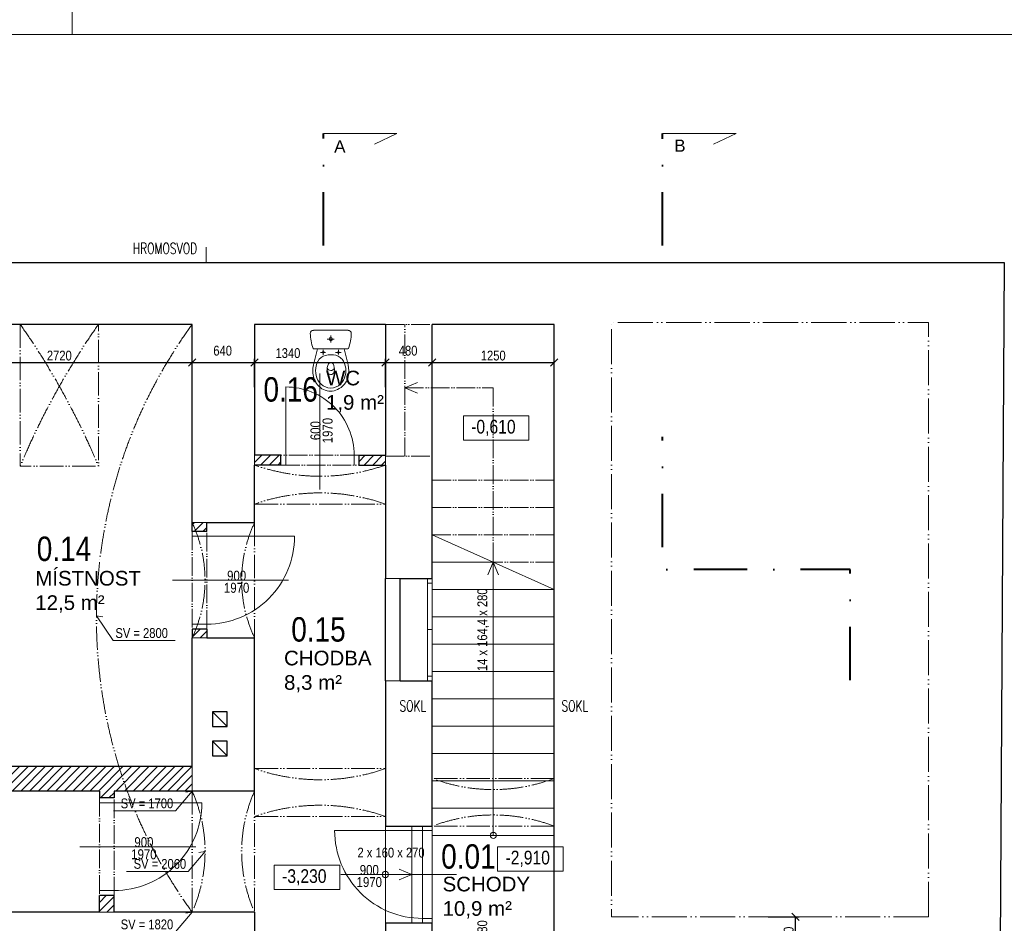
# Model space of a CAD drawing. Header units: millimetres. Extents: x -300958 to -108039, y 30118 to 292543.
# Tile 77 of 256: x -258269 to -248182, y 125850 to 135107. Entities that reach past the tile are written whole.
import ezdxf
from ezdxf.enums import TextEntityAlignment as Align

# ---------------------------------------------------------------- set-up
doc = ezdxf.new("R2010")
doc.units = ezdxf.units.MM
doc.header["$MEASUREMENT"] = 0
for name, pattern in [('ACAD_ISO05W100', [33, 24, -3, 0, -3, 0, -3]), ('DGN Style 2', [879.857395, 527.914437, -351.942958]), ('DGN Style 4', [1094.119168, 546.717885, -273.358943, 0.683397, -273.358943])]:
    doc.linetypes.add(name, pattern=pattern)
doc.layers.get('0').update_dxf_attribs({"lineweight": 13})
doc.layers.get('Defpoints').update_dxf_attribs({"color": 3, "lineweight": 13})
for name, color, linetype, lineweight in [('BOURÁNÍ', 40, 'Continuous', 13), ('dims', 7, 'Continuous', 9), ('dvere', 7, 'Continuous', 9), ('popis', 7, 'Continuous', 9), ('RAMECEK', 7, 'Continuous', 0), ('rez', 7, 'Continuous', 13), ('schody', 7, 'Continuous', 13), ('tenka', 7, 'Continuous', 13), ('texts', 3, 'Continuous', 30), ('výškové kóty', 7, 'Continuous', 13), ('walls', 7, 'Continuous', 13), ('zařizovací předměty', 7, 'Continuous', 9)]:
    doc.layers.add(name, color=color, linetype=linetype, lineweight=lineweight)
doc.styles.add('GENERATED_STYLE_8', font='arial.ttf')
doc.styles.get("Standard").update_dxf_attribs({"font": 'txt.shx'})
doc.styles.add('STYLE-0', font='ARIALN.TTF')
doc.styles.add('Style-Arial', font='arial.ttf')
doc.dimstyles.new('arch', dxfattribs={"dimscale": 50, "dimtxt": 2.5, "dimasz": 2.5, "dimexe": 1.25, "dimexo": 0.9, "dimtad": 1, "dimdec": 0, "dimtxsty": 'STYLE-0', "dimblk": 'ARCHTICK', "dimcen": 2.5, "dimadec": 0, "dimazin": 0, "dimtfac": 1, "dimtdec": 0, "dimtmove": 2, "dimatfit": 3, "dimldrblk": 'ARCHTICK', "dimfxl": 0, "dimarcsym": 0})

# ---------------------------------------------------------------- blocks, each defined once
blk = doc.blocks.new('*U49')
at = {"layer": 'RAMECEK', "linetype": 'Continuous', "lineweight": 0}
blk.add_line((-5250, -11138), (-5250, -10838), dxfattribs=at)
at = {"layer": 'RAMECEK', "linetype": 'Continuous', "lineweight": 0, "flags": 128}
blk.add_lwpolyline([(-15750, -11138), (15750, -11138), (15750, 11137), (-15750, 11137)], close=True, dxfattribs=at)
blk = doc.blocks.new('wc_kombi')
at = {"color": 0, "linetype": 'ByBlock', "lineweight": -2}
for p, q in [((0.178, 0), (-0.178, 0)), ((-0.035, -0.09), (0.038, -0.09)), ((0, -0.124), (0, -0.052)), ((-0.136, -0.191), (-0.177, -0.353)), ((-0.171, -0.191), (0.171, -0.191)), ((0.136, -0.191), (-0.136, -0.191)), ((-0.078, -0.201), (-0.078, -0.248)), ((0.077, -0.2), (0.077, -0.25)), ((0.177, -0.353), (0.136, -0.191)), ((-0.108, -0.226), (-0.048, -0.226)), ((0.001, -0.251), (-0.002, -0.251)), ((0.053, -0.226), (0.106, -0.226)), ((-0.037, -0.425), (-0.037, -0.421))]:
    blk.add_line(p, q, dxfattribs=at)
for centre, radius in [((0, -0.09), 0.0171), ((-0.078, -0.226), 0.00927), ((0.077, -0.225), 0.0089)]:
    blk.add_circle(centre, radius, dxfattribs=at)
for centre, radius, start, end in [((-0.18, -0.03), 0.03, 84.9385, 181.5621), ((0.18, -0.03), 0.03, 358.4383, 95.0618), ((0.261, -0.018), 0.472, 181.5608, 200.6512), ((-0.262, -0.018), 0.472, 339.3489, 358.4387), ((-0.171, -0.181), 0.01, 200.6489, 270.0028), ((0.171, -0.181), 0.01, 270, 339.3483), ((-0.01, -0.391), 0.143, 128.0842, 148.8348), ((-0.011, -0.398), 0.148, 86.5055, 126.0101), ((0.006, -0.447), 0.196, 76.3604, 91.3715), ((0.022, -0.38), 0.127, 29.404, 76.1254), ((0.082, -0.417), 0.267, 166.1457, 193.5616), ((0.046, -0.41), 0.201, 152.4237, 180.8026), ((0.1, -0.402), 0.138, 154.478, 188.0608), ((-0.001, -0.37), 0.0413, 206.767, 336.409), ((0, -0.36), 0.0297, 36.344, 144.2662), ((-0.096, -0.404), 0.134, 353.2317, 27.4086), ((-0.037, -0.408), 0.192, 358.536, 28.2377), ((-0.065, -0.414), 0.25, 342.2461, 14.1632), ((0.013, -0.427), 0.197, 195.246, 245.7395), ((0.066, -0.412), 0.221, 180.3296, 206.1001), ((0, -0.415), 0.0378, 194.8362, 353.2743), ((-0.019, -0.428), 0.202, 297.1495, 341.935), ((-0.035, -0.419), 0.19, 331.7361, 1.8342), ((0.005, -0.437), 0.155, 207.7501, 247.4669), ((0, -0.481), 0.113, 240.9792, 299.0208), ((-0.007, -0.435), 0.158, 292.8858, 331.8972), ((0.002, -0.464), 0.159, 243.6726, 296.3274)]:
    blk.add_arc(centre, radius, start, end, dxfattribs=at)
blk = doc.blocks.new('_ArchTick')
at = {"color": 0, "linetype": 'ByBlock', "flags": 128}
blk.add_lwpolyline([(-0.5, -0.5), (0.5, 0.5)], dxfattribs=at)
blk = doc.blocks.new('*D315')
at = {"layer": 'Defpoints', "color": 0, "linetype": 'Continuous'}
for p in [(-250677, 125915), (-250321, 125915), (-250628, 125525)]:
    blk.add_point(p, dxfattribs=at)
at = {"layer": 'dims', "color": 0, "linetype": 'Continuous', "lineweight": -2}
for p, q in [((-250602, 125915), (-250283, 125915)), ((-250321, 125525), (-250321, 125915)), ((-250553, 125525), (-250283, 125525))]:
    blk.add_line(p, q, dxfattribs=at)
at = {"layer": 'dims', "color": 0, "linetype": 'Continuous', "lineweight": -2, "xscale": 75, "yscale": 75, "zscale": 75}
for p, rotation in [((-250321, 125915), 90), ((-250321, 125525), 270)]:
    blk.add_blockref('_ArchTick', p, dxfattribs=dict(at, rotation=rotation))
at = {"layer": 'dims', "color": 0, "linetype": 'Continuous', "insert": (-250391, 125720), "char_height": 100, "attachment_point": 5, "rotation": 90, "style": 'STYLE-0'}
blk.add_mtext('390', dxfattribs=at)
blk = doc.blocks.new('*D321')
at = {"layer": 'Defpoints', "color": 0, "linetype": 'Continuous'}
for p in [(-256503, 131596), (-259223, 131268), (-256503, 131268)]:
    blk.add_point(p, dxfattribs=at)
at = {"layer": 'dims', "color": 0, "linetype": 'Continuous', "lineweight": -2}
for p, q in [((-259223, 131343), (-259223, 131634)), ((-256503, 131343), (-256503, 131634)), ((-259223, 131596), (-256503, 131596))]:
    blk.add_line(p, q, dxfattribs=at)
at = {"layer": 'dims', "color": 0, "linetype": 'Continuous', "lineweight": -2, "xscale": 75, "yscale": 75, "zscale": 75, "rotation": 180}
blk.add_blockref('_ArchTick', (-259223, 131596), dxfattribs=at)
at = {"layer": 'dims', "color": 0, "linetype": 'Continuous', "lineweight": -2, "xscale": 75, "yscale": 75, "zscale": 75}
blk.add_blockref('_ArchTick', (-256503, 131596), dxfattribs=at)
at = {"layer": 'dims', "color": 0, "linetype": 'Continuous', "insert": (-257863, 131666), "char_height": 100, "attachment_point": 5, "style": 'STYLE-0'}
blk.add_mtext('2720', dxfattribs=at)
blk = doc.blocks.new('*D322')
at = {"layer": 'Defpoints', "color": 0, "linetype": 'Continuous'}
for p in [(-255863, 131596), (-256503, 131268), (-255863, 131268)]:
    blk.add_point(p, dxfattribs=at)
at = {"layer": 'dims', "color": 0, "linetype": 'Continuous', "lineweight": -2}
for p, q in [((-256503, 131343), (-256503, 131634)), ((-255863, 131343), (-255863, 131634)), ((-256503, 131596), (-255863, 131596))]:
    blk.add_line(p, q, dxfattribs=at)
at = {"layer": 'dims', "color": 0, "linetype": 'Continuous', "lineweight": -2, "xscale": 75, "yscale": 75, "zscale": 75, "rotation": 180}
blk.add_blockref('_ArchTick', (-256503, 131596), dxfattribs=at)
at = {"layer": 'dims', "color": 0, "linetype": 'Continuous', "lineweight": -2, "xscale": 75, "yscale": 75, "zscale": 75}
blk.add_blockref('_ArchTick', (-255863, 131596), dxfattribs=at)
at = {"layer": 'dims', "color": 0, "linetype": 'Continuous', "insert": (-256190, 131716), "char_height": 100, "attachment_point": 5, "style": 'STYLE-0'}
blk.add_mtext('640', dxfattribs=at)
blk = doc.blocks.new('*D323')
at = {"layer": 'Defpoints', "color": 0, "linetype": 'Continuous'}
for p in [(-254523, 131596), (-255863, 131268), (-254523, 131268)]:
    blk.add_point(p, dxfattribs=at)
at = {"layer": 'dims', "color": 0, "linetype": 'Continuous', "lineweight": -2}
for p, q in [((-255863, 131343), (-255863, 131634)), ((-254523, 131343), (-254523, 131634)), ((-255863, 131596), (-254523, 131596))]:
    blk.add_line(p, q, dxfattribs=at)
at = {"layer": 'dims', "color": 0, "linetype": 'Continuous', "lineweight": -2, "xscale": 75, "yscale": 75, "zscale": 75, "rotation": 180}
blk.add_blockref('_ArchTick', (-255863, 131596), dxfattribs=at)
at = {"layer": 'dims', "color": 0, "linetype": 'Continuous', "lineweight": -2, "xscale": 75, "yscale": 75, "zscale": 75}
blk.add_blockref('_ArchTick', (-254523, 131596), dxfattribs=at)
at = {"layer": 'dims', "color": 0, "linetype": 'Continuous', "insert": (-255521, 131691), "char_height": 100, "attachment_point": 5, "style": 'STYLE-0'}
blk.add_mtext('1340', dxfattribs=at)
blk = doc.blocks.new('*D324')
at = {"layer": 'Defpoints', "color": 0, "linetype": 'Continuous'}
for p in [(-254043, 131596), (-254523, 131268), (-254043, 131268)]:
    blk.add_point(p, dxfattribs=at)
at = {"layer": 'dims', "color": 0, "linetype": 'Continuous', "lineweight": -2}
for p, q in [((-254523, 131343), (-254523, 131634)), ((-254043, 131343), (-254043, 131634)), ((-254523, 131596), (-254043, 131596))]:
    blk.add_line(p, q, dxfattribs=at)
at = {"layer": 'dims', "color": 0, "linetype": 'Continuous', "lineweight": -2, "xscale": 75, "yscale": 75, "zscale": 75, "rotation": 180}
blk.add_blockref('_ArchTick', (-254523, 131596), dxfattribs=at)
at = {"layer": 'dims', "color": 0, "linetype": 'Continuous', "lineweight": -2, "xscale": 75, "yscale": 75, "zscale": 75}
blk.add_blockref('_ArchTick', (-254043, 131596), dxfattribs=at)
at = {"layer": 'dims', "color": 0, "linetype": 'Continuous', "insert": (-254290, 131716), "char_height": 100, "attachment_point": 5, "style": 'STYLE-0'}
blk.add_mtext('480', dxfattribs=at)
blk = doc.blocks.new('*D325')
at = {"layer": 'Defpoints', "color": 0, "linetype": 'Continuous'}
for p in [(-252793, 131596), (-254043, 131268), (-252793, 131268)]:
    blk.add_point(p, dxfattribs=at)
at = {"layer": 'dims', "color": 0, "linetype": 'Continuous', "lineweight": -2}
for p, q in [((-254043, 131343), (-254043, 131634)), ((-252793, 131343), (-252793, 131634)), ((-254043, 131596), (-252793, 131596))]:
    blk.add_line(p, q, dxfattribs=at)
at = {"layer": 'dims', "color": 0, "linetype": 'Continuous', "lineweight": -2, "xscale": 75, "yscale": 75, "zscale": 75, "rotation": 180}
blk.add_blockref('_ArchTick', (-254043, 131596), dxfattribs=at)
at = {"layer": 'dims', "color": 0, "linetype": 'Continuous', "lineweight": -2, "xscale": 75, "yscale": 75, "zscale": 75}
blk.add_blockref('_ArchTick', (-252793, 131596), dxfattribs=at)
at = {"layer": 'dims', "color": 0, "linetype": 'Continuous', "insert": (-253418, 131666), "char_height": 100, "attachment_point": 5, "style": 'STYLE-0'}
blk.add_mtext('1250', dxfattribs=at)
blk = doc.blocks.new('*U48')
at = {"layer": 'rez', "linetype": 'DGN Style 4', "lineweight": 40}
blk.add_line((-376, 574), (-376, -574), dxfattribs=at)
at = {"layer": 'rez', "linetype": 'Continuous', "lineweight": 0, "flags": 128}
blk.add_lwpolyline([(-376, -574), (376, -574), (146, -464)], dxfattribs=at)

msp = doc.modelspace()

# ---------------------------------------------------------------- hatches: boundary and pattern name
at = {"layer": 'BOURÁNÍ', "linetype": 'Continuous'}
h = msp.add_hatch(dxfattribs=at)
h.set_pattern_fill('ANSI31', color=256, scale=500, style=0)
h.paths.add_polyline_path([(-255592.6, 130545), (-255592.6, 130645), (-255862.6, 130645), (-255862.6, 130545)])
h.paths.add_polyline_path([(-254792.6, 130645), (-254792.6, 130545), (-254522.6, 130545), (-254522.6, 130645)])
h = msp.add_hatch(dxfattribs=at)
h.set_pattern_fill('ANSI31', color=256, scale=500, style=0)
h.paths.add_polyline_path([(-256352.6, 129865), (-256352.6, 129955), (-256502.6, 129955), (-256502.6, 129865)])
h.paths.add_polyline_path([(-256352.6, 128775), (-256352.6, 128865), (-256502.6, 128865), (-256502.6, 128775)])
h = msp.add_hatch(dxfattribs=at)
h.set_pattern_fill('ANSI31', color=256, scale=500, style=0)
h.paths.add_polyline_path([(-263203.2, 129055, -0.0067755), (-263203, 128905), (-259372.6, 128905), (-259372.6, 127205), (-257452.6, 127205), (-257452.6, 127135), (-257302.6, 127135), (-257302.6, 127205), (-257166.4, 127205, -0.0129142), (-257251.4, 127455), (-259222.6, 127455), (-259222.6, 129255), (-259372.6, 129255), (-259372.6, 129055)])
h.paths.add_polyline_path([(-263203, 128905, 0.0067755), (-263203.2, 129055), (-264092.6, 129055), (-264092.6, 128905)])
h.paths.add_polyline_path([(-256502.6, 127205), (-256502.6, 127455), (-257251.4, 127455, 0.0129142), (-257166.4, 127205)])
h.paths.add_polyline_path([(-257302.6, 126135), (-257452.6, 126135), (-257452.6, 125965), (-257302.6, 125965)])

# ---------------------------------------------------------------- linework, layer by layer
at = {"layer": 'BOURÁNÍ', "linetype": 'ACAD_ISO05W100', "ltscale": 8}
for p, q in [((-254792.6, 130645), (-255592.6, 130645)), ((-255592.6, 130545), (-254792.6, 130545)), ((-256502.6, 129865), (-256502.6, 128865)), ((-256352.6, 128865), (-256352.6, 129865)), ((-257452.6, 127135), (-257452.6, 126135)), ((-257302.6, 126135), (-257302.6, 127135)), ((-254252.6, 126350), (-254381.5, 126405.1)), ((-254252.6, 126350), (-254381.5, 126294.9))]:
    msp.add_line(p, q, dxfattribs=at)
at = {"layer": 'BOURÁNÍ', "linetype": 'Continuous', "lineweight": 30}
for p, q in [((-255592.6, 130545), (-255592.6, 130645)), ((-254792.6, 130545), (-254792.6, 130645)), ((-256502.6, 129865), (-256502.6, 129955)), ((-256352.6, 129865), (-256352.6, 129955)), ((-256352.6, 129865), (-256502.6, 129865)), ((-256352.6, 128865), (-256502.6, 128865)), ((-256502.6, 128865), (-256502.6, 128775)), ((-256352.6, 128865), (-256352.6, 128775)), ((-256502.6, 127455), (-259222.6, 127455)), ((-257452.6, 127205), (-259372.6, 127205)), ((-257452.6, 127205), (-257452.6, 127135)), ((-257302.6, 127205), (-257302.6, 127135)), ((-256502.6, 127205), (-257302.6, 127205)), ((-257302.6, 127135), (-257452.6, 127135)), ((-254142.6, 126845), (-254042.6, 126845)), ((-257302.6, 126135), (-257452.6, 126135)), ((-257452.6, 125965), (-257452.6, 126135)), ((-257302.6, 125965), (-257302.6, 126135)), ((-254142.6, 125855), (-254042.6, 125855))]:
    msp.add_line(p, q, dxfattribs=at)
at = {"layer": 'BOURÁNÍ', "linetype": 'Continuous'}
for p, q in [((-255542.6, 130545), (-255542.6, 130645)), ((-254842.6, 130645), (-254842.6, 130545)), ((-256352.6, 129815), (-256502.6, 129815)), ((-256352.6, 128915), (-256502.6, 128915)), ((-257302.6, 127085), (-257452.6, 127085)), ((-254522.6, 125855), (-254522.6, 126845)), ((-254252.6, 125855), (-254252.6, 126845)), ((-254142.6, 125855), (-254142.6, 126845)), ((-254142.6, 126800), (-254042.6, 126800)), ((-254042.6, 125855), (-254042.6, 126845)), ((-254522.6, 126350), (-254252.6, 126350)), ((-257302.6, 126185), (-257452.6, 126185)), ((-254142.6, 125900), (-254042.6, 125900))]:
    msp.add_line(p, q, dxfattribs=at)
at = {"layer": 'BOURÁNÍ', "linetype": 'Continuous', "flags": 128}
for points in [[(-255542.6, 130645), (-255542.6, 131345, -0.4142136), (-254842.6, 130645)], [(-256352.6, 129815), (-255452.6, 129815), (-256352.6, 129815), (-255452.6, 129815, -0.4142136), (-256352.6, 128915)], [(-257302.6, 127085), (-256402.6, 127085), (-257302.6, 127085), (-256402.6, 127085, -0.4142136), (-257302.6, 126185)], [(-254142.6, 126800), (-255042.6, 126800), (-254142.6, 126800), (-255042.6, 126800, 0.4142136), (-254142.6, 125900)]]:
    msp.add_lwpolyline(points, format="xyb", dxfattribs=at)
at = {"layer": 'BOURÁNÍ', "linetype": 'Continuous', "lineweight": 30, "flags": 128}
for points in [[(-255592.6, 130645), (-255862.6, 130645)], [(-254792.6, 130645), (-254522.6, 130645)], [(-255592.6, 130545), (-255862.6, 130545)], [(-254792.6, 130545), (-254522.6, 130545)]]:
    msp.add_lwpolyline(points, dxfattribs=at)
at = {"layer": 'BOURÁNÍ', "linetype": 'Continuous'}
msp.add_circle((-254522.6, 126350), 31.6, dxfattribs=at)
at = {"layer": 'dvere', "linetype": 'Continuous'}
for p, q in [((-255192.6, 130295), (-255192.6, 131482.3)), ((-256702.6, 129365), (-255515.3, 129365)), ((-257652.6, 126635), (-256465.3, 126635)), ((-253792.6, 126350), (-254979.9, 126350))]:
    msp.add_line(p, q, dxfattribs=at)
at = {"layer": 'popis', "flags": 128}
for points in [[(-256676.9, 128746.6), (-257311.2, 128746.6), (-257482.6, 129000), (-257418.8, 128989.4)], [(-257308.2, 127001.6), (-256673.9, 127001.6), (-256502.6, 127205), (-256566.3, 127194.4)], [(-257175.7, 126381.6), (-256541.4, 126381.6), (-256370.1, 126585), (-256433.8, 126574.4)], [(-257308.2, 125761.6), (-256673.9, 125761.6), (-256502.6, 125965), (-256566.3, 125954.4)]]:
    msp.add_lwpolyline(points, dxfattribs=at)
at = {"layer": 'rez', "linetype": 'DGN Style 4', "lineweight": 40, "flags": 128}
msp.add_lwpolyline([(-249761.7, 128341), (-249761.7, 129473.1), (-251682.6, 129473.1), (-251682.6, 130835.2)], dxfattribs=at)
at = {"layer": 'schody', "linetype": 'ACAD_ISO05W100', "lineweight": 0, "ltscale": 8}
for p, q in [((-254522.6, 131985), (-254042.6, 131985)), ((-254322.6, 130635), (-254322.6, 131985)), ((-254322.6, 131335), (-253417.6, 131335)), ((-253417.6, 131335), (-253417.6, 129550)), ((-254522.6, 130635), (-254042.6, 130635)), ((-252792.6, 130390), (-254042.6, 130390)), ((-252792.6, 130110), (-254042.6, 130110)), ((-254042.6, 129830), (-252792.6, 129830)), ((-252792.6, 129550), (-253419.6, 129550))]:
    msp.add_line(p, q, dxfattribs=at)
at = {"layer": 'schody', "linetype": 'Continuous', "lineweight": 0}
for p, q in [((-254322.6, 131335), (-254193.6, 131390.1)), ((-254322.6, 131335), (-254193.6, 131279.9)), ((-252792.6, 129270), (-254042.6, 129830)), ((-254042.6, 129550), (-253417.6, 129550)), ((-253417.6, 129550), (-253472.7, 129421)), ((-253417.6, 129550), (-253362.5, 129421)), ((-253417.6, 129550), (-253417.6, 126750)), ((-254042.6, 129270), (-252792.6, 129270)), ((-254042.6, 128990), (-252792.6, 128990)), ((-254042.6, 128710), (-252792.6, 128710)), ((-254042.6, 128430), (-252792.6, 128430)), ((-254042.6, 128150), (-252792.6, 128150)), ((-254042.6, 127870), (-252792.6, 127870)), ((-254042.6, 127590), (-252792.6, 127590)), ((-254042.6, 127310), (-252792.6, 127310)), ((-254042.6, 127030), (-252792.6, 127030)), ((-254042.6, 126750), (-252792.6, 126750))]:
    msp.add_line(p, q, dxfattribs=at)
msp.add_circle((-253417.6, 126750), 31.6, dxfattribs=at)
at = {"layer": 'tenka', "linetype": 'Continuous'}
for p, q in [((-256357.6, 132620), (-256357.6, 132778.6)), ((-255862.6, 130545), (-255862.6, 130645)), ((-254522.6, 130545), (-254522.6, 130645)), ((-256352.6, 129955), (-256502.6, 129955)), ((-256502.6, 127455), (-256502.6, 127205)), ((-257452.6, 125965), (-257302.6, 125965))]:
    msp.add_line(p, q, dxfattribs=at)
at = {"layer": 'tenka', "linetype": 'ACAD_ISO05W100', "ltscale": 10}
for p, q in [((-255862.6, 130145), (-254522.6, 130145)), ((-255862.6, 129955), (-255862.6, 128775)), ((-255862.6, 127435), (-254522.6, 127435)), ((-252792.6, 127335), (-254042.6, 127335)), ((-256502.6, 127205), (-256502.6, 125965)), ((-255862.6, 127205), (-255862.6, 125965)), ((-255862.6, 126945), (-254522.6, 126945)), ((-252792.6, 126845), (-254042.6, 126845))]:
    msp.add_line(p, q, dxfattribs=at)
at = {"layer": 'tenka', "linetype": 'DGN Style 2', "lineweight": 0}
for p, q in [((-254372.6, 129383.6), (-254522.6, 129383.6)), ((-254372.6, 128333.6), (-254522.6, 128333.6))]:
    msp.add_line(p, q, dxfattribs=at)
at = {"layer": 'tenka', "linetype": 'Continuous', "lineweight": 0}
for p, q in [((-254092.6, 128333.6), (-254092.6, 129383.6)), ((-254042.6, 129333.6), (-254092.6, 129333.6)), ((-254042.6, 128333.6), (-254042.6, 129383.6)), ((-254042.6, 128333.6), (-254042.6, 129383.6)), ((-254042.6, 128858.6), (-254092.6, 128858.6)), ((-256352.6, 128775), (-256502.6, 128775)), ((-254042.6, 128383.6), (-254092.6, 128383.6))]:
    msp.add_line(p, q, dxfattribs=at)
at = {"layer": 'tenka', "linetype": 'ACAD_ISO05W100', "ltscale": 10, "flags": 128}
msp.add_lwpolyline([(-258262.6, 131985), (-258262.6, 130535), (-257462.6, 130535), (-257462.6, 131985)], dxfattribs=at)
for points in [[(-257462.6, 131985, 0.0544168), (-258262.6, 130535)], [(-258262.6, 131985, -0.0544168), (-257462.6, 130535)], [(-256502.6, 131985, 0.3255814), (-256502.6, 125965)], [(-254522.6, 130545, -0.1711013), (-255862.6, 130545)], [(-254522.6, 130145, 0.1711013), (-255862.6, 130145)], [(-256502.6, 129955, -0.2244345), (-256502.6, 128775)], [(-255862.6, 129955, 0.2244345), (-255862.6, 128775)], [(-254522.6, 127435, -0.1711105), (-255862.6, 127435)], [(-252792.6, 127335, -0.1840561), (-254042.6, 127335)], [(-256502.6, 127205, -0.2137291), (-256502.6, 125965)], [(-255862.6, 127205, 0.2137291), (-255862.6, 125965)], [(-254522.6, 126945, 0.1711105), (-255862.6, 126945)], [(-252792.6, 126845, 0.1840561), (-254042.6, 126845)]]:
    msp.add_lwpolyline(points, format="xyb", dxfattribs=at)
at = {"layer": 'tenka', "linetype": 'Continuous', "flags": 128}
msp.add_lwpolyline([(-254042.6, 131985), (-252792.6, 131985)], dxfattribs=at)
at = {"layer": 'tenka', "linetype": 'ACAD_ISO05W100', "ltscale": 15, "flags": 128}
for points in [[(-248957.6, 125915), (-252207.6, 125915), (-252207.6, 132005)], [(-248957.6, 125915), (-248957.6, 132005), (-252207.6, 132005)]]:
    msp.add_lwpolyline(points, dxfattribs=at)
at = {"layer": 'výškové kóty', "linetype": 'Continuous', "lineweight": 0, "flags": 128}
for points in [[(-253724.1, 131048.6), (-253053.4, 131048.6), (-253053.4, 130799), (-253724.1, 130799)], [(-253372.6, 126634.3), (-252701.8, 126634.3), (-252701.8, 126384.8), (-253372.6, 126384.8)], [(-255661.1, 126444.6), (-254990.4, 126444.6), (-254990.4, 126195.1), (-255661.1, 126195.1)]]:
    msp.add_lwpolyline(points, close=True, dxfattribs=at)
at = {"layer": 'walls', "linetype": 'Continuous', "lineweight": 30}
for p, q in [((-264707.6, 132620), (-248182.6, 132620)), ((-248182.6, 132620), (-248282.6, 116190)), ((-256502.6, 131985), (-259222.6, 131985)), ((-256502.6, 129955), (-256502.6, 131985)), ((-254522.6, 131985), (-255862.6, 131985)), ((-254042.6, 129383.6), (-254042.6, 131985)), ((-252792.6, 131985), (-254042.6, 131985)), ((-252792.6, 125345), (-252792.6, 131985)), ((-255862.6, 129955), (-255862.6, 130545)), ((-256352.6, 129955), (-255862.6, 129955)), ((-254522.6, 128333.6), (-254522.6, 129383.6)), ((-254372.6, 129383.6), (-254042.6, 129383.6)), ((-254372.6, 128333.6), (-254372.6, 129383.6)), ((-256502.6, 127455), (-256502.6, 128775)), ((-256352.6, 128775), (-255862.6, 128775)), ((-255862.6, 127205), (-255862.6, 128775)), ((-254522.6, 128333.6), (-254522.6, 126845)), ((-254372.6, 128333.6), (-254042.6, 128333.6)), ((-254042.6, 126845), (-254042.6, 128333.6)), ((-256292.6, 128015), (-256142.6, 127865)), ((-256292.6, 127715), (-256142.6, 127565)), ((-255862.6, 127205), (-256502.6, 127205)), ((-254522.6, 126845), (-254142.6, 126845)), ((-257452.6, 125965), (-264092.6, 125965)), ((-255862.6, 125965), (-257302.6, 125965)), ((-255862.6, 125965), (-255862.6, 125695)), ((-254522.6, 125855), (-254522.6, 125695)), ((-254522.6, 125855), (-254142.6, 125855)), ((-254042.6, 124945), (-254042.6, 125855))]:
    msp.add_line(p, q, dxfattribs=at)
at = {"layer": 'walls', "linetype": 'Continuous', "lineweight": 30, "flags": 128}
for points in [[(-255862.6, 131985), (-255862.6, 130645)], [(-254522.6, 131985), (-254522.6, 130645)], [(-254522.6, 130545), (-254522.6, 129383.6)]]:
    msp.add_lwpolyline(points, dxfattribs=at)
for points in [[(-256142.6, 127865), (-256142.6, 128015), (-256292.6, 128015), (-256292.6, 127865)], [(-256142.6, 127565), (-256142.6, 127715), (-256292.6, 127715), (-256292.6, 127565)]]:
    msp.add_lwpolyline(points, close=True, dxfattribs=at)

# ---------------------------------------------------------------- block references
at = {"layer": 'RAMECEK', "linetype": 'Continuous', "lineweight": 0}
for p in [(-252482.6, 146095), (-252482.6, 123820)]:
    msp.add_blockref('*U49', p, dxfattribs=at)
at = {"layer": 'rez', "linetype": 'DGN Style 4', "lineweight": 40, "extrusion": (0, 0, -1), "rotation": 180}
for p in [(254781.5, 133368.9), (251306.5, 133366.7)]:
    msp.add_blockref('*U48', p, dxfattribs=at)
at = {"layer": 'zařizovací předměty', "linetype": 'Continuous', "extrusion": (0, 0, -1), "xscale": 1000, "yscale": 1000, "zscale": 1000}
msp.add_blockref('wc_kombi', (255082.6, 131925), dxfattribs=at)

# ---------------------------------------------------------------- texts
at = {"layer": 'dims', "linetype": 'Continuous', "style": 'STYLE-0'}
for s, p in [('SV = 2800', (-257019.5, 128823.9)), ('SV = 1700', (-256965.2, 127078.9)), ('SV = 2060', (-256832.7, 126458.9)), ('SV = 1820', (-256965.2, 125838.9))]:
    msp.add_text(s, height=100, dxfattribs=at).set_placement(p, align=Align.MIDDLE_CENTER)
at = {"layer": 'dvere', "linetype": 'Continuous', "insert": (-255176.3, 130897.6), "char_height": 102, "attachment_point": 5, "rotation": 90, "line_spacing_factor": 0.72871, "style": 'STYLE-0'}
msp.add_mtext('600\\P1970', dxfattribs=at)
at = {"layer": 'dvere', "linetype": 'Continuous', "char_height": 102, "attachment_point": 5, "line_spacing_factor": 0.72871, "style": 'STYLE-0'}
for insert in [(-256046.5, 129348.7), (-256996.5, 126618.7), (-254687.6, 126333.7)]:
    msp.add_mtext('900\\P1970', dxfattribs=dict(at, insert=insert))
at = {"layer": 'popis', "linetype": 'Continuous', "char_height": 112, "attachment_point": 4, "rotation": 0.00116, "line_spacing_factor": 0.765173, "style": 'Style-Arial'}
for s, insert in [('{\\Fromans|c238;\\W0.71429;HROMOSVOD}', (-257110.1, 132764.3)), ('{\\Fromans|c238;\\W0.71429;SOKL}', (-254378.7, 128076.9)), ('{\\Fromans|c238;\\W0.71429;SOKL}', (-252719.1, 128076.9))]:
    msp.add_mtext(s, dxfattribs=dict(at, insert=insert))
at = {"layer": 'popis', "linetype": 'Continuous', "char_height": 150, "width": 1303.837, "attachment_point": 1, "style": 'GENERATED_STYLE_8'}
for s, insert in [('\\A1;WC \\P1,9 m²', (-255131.3, 131511.4)), ('\\A1;MÍSTNOST \\P12,5 m²', (-258109.4, 129460.3)), ('\\A1;CHODBA \\P8,3 m²', (-255560.9, 128642.6)), ('\\A1;SCHODY\\P10,9 m²', (-253936.8, 126327.1))]:
    msp.add_mtext(s, dxfattribs=dict(at, insert=insert))
at = {"layer": 'rez', "linetype": 'Continuous', "lineweight": 0, "char_height": 125, "attachment_point": 7, "style": 'GENERATED_STYLE_8'}
for s, insert, width in [('A', (-255047.6, 133746.4), 233.395), ('B', (-251563.9, 133754.8), 289.154)]:
    msp.add_mtext(s, dxfattribs=dict(at, insert=insert, width=width))
at = {"layer": 'schody', "linetype": 'Continuous', "style": 'STYLE-0'}
for s, p in [('14 x 164,4 x 280', (-253529.9, 128857.3)), ('4 x 164,4 x 280', (-253529.9, 125489.5))]:
    msp.add_text(s, height=100, rotation=90, dxfattribs=at).set_placement(p, align=Align.MIDDLE_CENTER)
msp.add_text('2 x 160 x 270', height=100, dxfattribs=at).set_placement((-254464.9, 126574.5), align=Align.MIDDLE_CENTER)
at = {"layer": 'texts', "linetype": 'Continuous', "lineweight": 0, "char_height": 250, "width": 788.673, "attachment_point": 5}
for s, insert in [('{\\fArial Narrow|b0|i0|c238|p39;0.16}', (-255493, 131317.9)), ('\\fArial Narrow|b0|i0|c238|p39;0.14', (-257815.4, 129685)), ('\\fArial Narrow|b0|i0|c238|p39;0.15', (-255208, 128859.3)), ('\\fArial Narrow|b0|i0|c238|p39;0.01', (-253672.2, 126533.2))]:
    msp.add_mtext(s, dxfattribs=dict(at, insert=insert))
at = {"layer": 'výškové kóty', "linetype": 'Continuous', "lineweight": 0, "char_height": 140, "width": 1046.843, "attachment_point": 1, "style": 'STYLE-0'}
for s, insert in [('-0,610', (-253643.5, 131007.7)), ('-2,910', (-253292, 126593.4)), ('-3,230', (-255580.5, 126403.7))]:
    msp.add_mtext(s, dxfattribs=dict(at, insert=insert))

# ---------------------------------------------------------------- dimensions: what is measured, and where the dimension line sits
at = {"layer": 'dims', "linetype": 'Continuous'}
for base, p1, p2, picture, middle in [((-255862.6, 131596.1), (-256502.6, 131268.3), (-255862.6, 131268.3), '*D322', (-256189.6, 131715.6)), ((-254522.6, 131596.1), (-255862.6, 131268.3), (-254522.6, 131268.3), '*D323', (-255520.7, 131691.2)), ((-254042.6, 131596.1), (-254522.6, 131268.3), (-254042.6, 131268.3), '*D324', (-254289.6, 131715.6))]:
    dim = msp.add_linear_dim(base=base, p1=p1, p2=p2, dimstyle='arch', override={"dimtxt": 2, "dimasz": 1.5, "dimexe": 0.75, "dimexo": 1.5, "dimgap": 0.375, "dimcen": 0.05}, dxfattribs=at)
    dim.commit()
    dim.dimension.update_dxf_attribs({"geometry": picture, "text_midpoint": middle, "dimtype": 160})
for base, p1, p2, picture, middle in [((-256502.6, 131596.1), (-259222.6, 131268.3), (-256502.6, 131268.3), '*D321', (-257862.6, 131665.9)), ((-252792.6, 131596.1), (-254042.6, 131268.3), (-252792.6, 131268.3), '*D325', (-253417.6, 131665.9))]:
    dim = msp.add_linear_dim(base=base, p1=p1, p2=p2, dimstyle='arch', override={"dimtxt": 2, "dimasz": 1.5, "dimexe": 0.75, "dimexo": 1.5, "dimgap": 0.375, "dimcen": 0.05}, dxfattribs=at)
    dim.commit()
    dim.dimension.update_dxf_attribs({"geometry": picture, "text_midpoint": middle})
dim = msp.add_linear_dim(base=(-250321, 125915), p1=(-250627.6, 125525), p2=(-250677.2, 125915), angle=90, dimstyle='arch', override={"dimtxt": 2, "dimasz": 1.5, "dimexe": 0.75, "dimexo": 1.5, "dimgap": 0.375, "dimcen": 0.05}, dxfattribs=at)
dim.commit()
dim.dimension.update_dxf_attribs({"geometry": '*D315', "text_midpoint": (-250390.8, 125720)})

doc.saveas('drawing.dxf')
